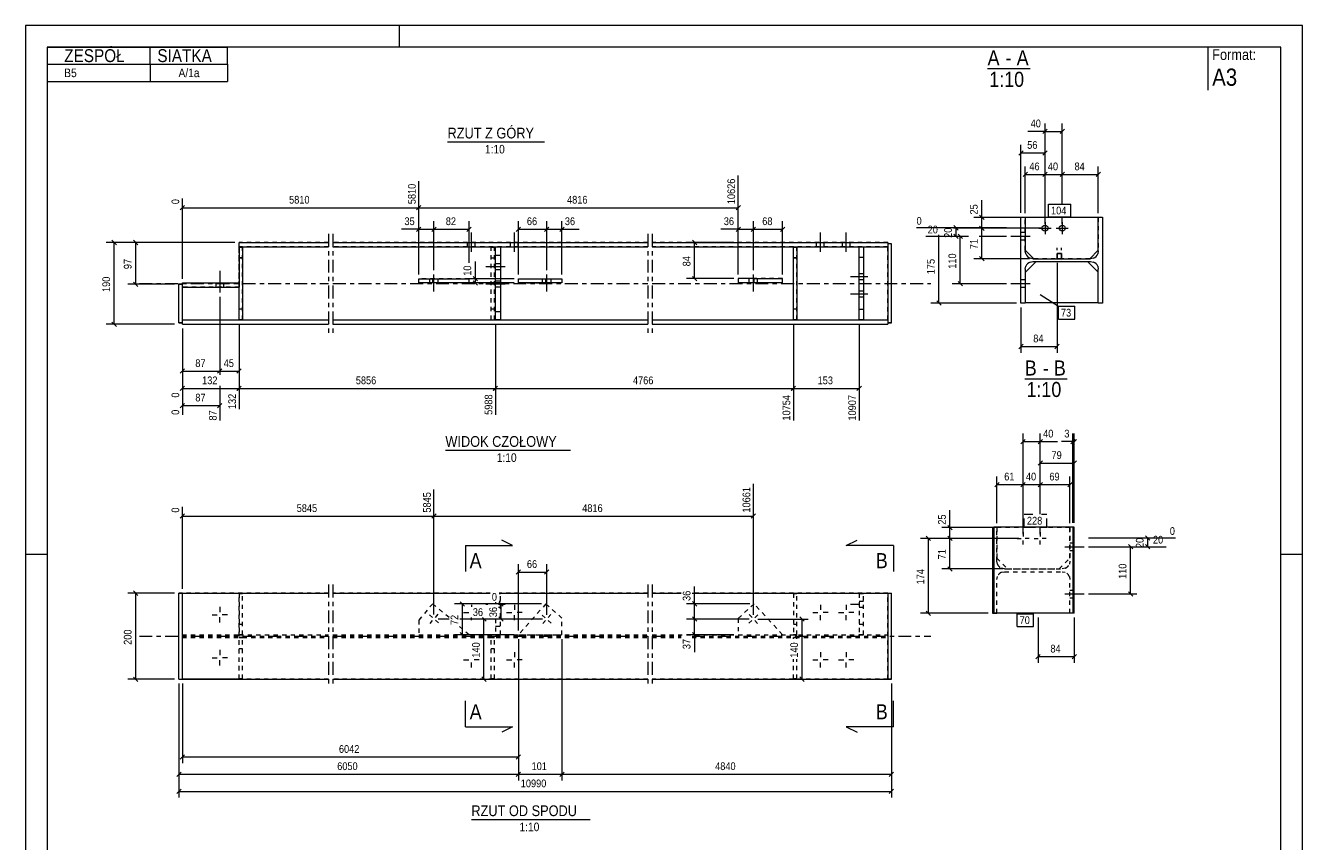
# Model space of a CAD drawing. Header units: millimetres. Extents: x 0 to 297, y 0 to 420.
# Tile 2 of 2: x 0 to 297, y 230 to 420. Entities that reach past the tile are written whole.
import ezdxf

# ---------------------------------------------------------------- set-up
doc = ezdxf.new("R2010")
doc.units = ezdxf.units.MM
for name, pattern in [('XKITLINE00', [0]), ('XKITLINE01', [4, 1, -1, 1, -1]), ('XKITLINE02', [4, 2, -2]), ('XKITLINE03', [6, 3, -1, 1, -1])]:
    doc.linetypes.add(name, pattern=pattern)
for name, color, linetype, lineweight in [('Arkusz rysunku', 3, 'Continuous', 0), ('Element', 2, 'Continuous', 0), ('Inny typ obiektu', 7, 'Continuous', 0), ('Przekrój', 7, 'Continuous', 0), ('Wymiar', 4, 'Continuous', 0), ('Znak elementu', 2, 'Continuous', 0), ('Śruba', 3, 'Continuous', 0)]:
    doc.layers.add(name, color=color, linetype=linetype, lineweight=lineweight)
doc.styles.add('ARIAL', font='ARIAL.TTF')

msp = doc.modelspace()

# ---------------------------------------------------------------- linework, layer by layer
at = {"layer": 'Arkusz rysunku', "linetype": 'XKITLINE00', "lineweight": 0}
for p, q in [((297, 420), (0, 420)), ((0, 420), (0, 0)), ((87, 415), (87, 420)), ((297, 0), (297, 420)), ((292, 415), (5, 415)), ((5, 415), (5, 5)), ((292, 5), (292, 415)), ((5, 297), (0, 297)), ((297, 297), (292, 297))]:
    msp.add_line(p, q, dxfattribs=at)
at = {"layer": 'Element', "linetype": 'XKITLINE00', "lineweight": 0}
for p, q in [((231.52, 355.46), (231.52, 375.46)), ((231.52, 375.46), (232.52, 375.46)), ((231.52, 355.46), (231.52, 375.46)), ((231.52, 375.46), (232.52, 375.46)), ((232.52, 375.46), (232.52, 367.59)), ((232.52, 375.46), (232.52, 367.59)), ((249.52, 375.39), (232.52, 375.39)), ((249.52, 367.59), (249.52, 375.46)), ((249.52, 375.46), (250.52, 375.46)), ((249.52, 367.59), (249.52, 375.46)), ((249.52, 375.46), (250.52, 375.46)), ((250.52, 375.46), (250.52, 355.46)), ((250.52, 375.46), (250.52, 355.46)), ((49.67, 368.55), (49.67, 369.55)), ((49.67, 369.55), (70.47, 369.55)), ((49.67, 368.55), (49.67, 368.55)), ((49.67, 368.55), (49.67, 368.5)), ((49.67, 368.55), (70.47, 368.55)), ((49.67, 368.5), (49.67, 360.14)), ((49.67, 368.5), (50.47, 368.5)), ((50.47, 368.5), (50.47, 351.6)), ((71.47, 369.55), (144.76, 369.55)), ((71.47, 368.55), (144.76, 368.55)), ((109.3, 351.55), (109.3, 368.55)), ((110.5, 368.55), (110.5, 351.55)), ((145.76, 369.55), (200.59, 369.55)), ((145.76, 368.55), (200.59, 368.55)), ((178.59, 351.6), (178.59, 368.5)), ((178.59, 368.5), (179.39, 368.5)), ((179.39, 368.5), (179.39, 351.6)), ((193.89, 351.55), (193.89, 368.55)), ((194.89, 368.55), (194.89, 351.55)), ((200.59, 369.55), (200.59, 368.55)), ((201.39, 369.25), (200.59, 369.25)), ((200.59, 369.25), (200.59, 350.85)), ((201.39, 350.85), (201.39, 369.25)), ((234.52, 365.79), (232.52, 367.79)), ((232.65, 366.9), (232.52, 367.59)), ((232.65, 366.9), (232.52, 367.59)), ((234.32, 365.79), (233.63, 365.92)), ((234.32, 365.79), (233.63, 365.92)), ((234.32, 365.79), (247.72, 365.79)), ((234.32, 365.79), (247.72, 365.79)), ((239.92, 365.79), (239.92, 367.01)), ((239.92, 367.01), (240.92, 367.01)), ((240.92, 367.01), (239.92, 367.01)), ((239.92, 367.01), (239.92, 365.79)), ((240.92, 365.79), (239.92, 365.79)), ((239.92, 365.79), (240.92, 365.79)), ((240.92, 367.01), (240.92, 365.79)), ((240.92, 365.79), (240.92, 367.01)), ((249.52, 367.79), (247.52, 365.79)), ((248.41, 365.93), (247.72, 365.79)), ((248.41, 365.93), (247.72, 365.79)), ((249.52, 367.59), (249.38, 366.9)), ((249.52, 367.59), (249.38, 366.9)), ((232.52, 363.34), (232.65, 364.03)), ((232.52, 363.34), (232.65, 364.03)), ((232.52, 363.34), (232.52, 355.46)), ((232.52, 363.34), (232.52, 355.46)), ((232.57, 362.64), (235.07, 365.14)), ((232.57, 355.54), (232.57, 362.64)), ((233.63, 365), (234.32, 365.14)), ((233.63, 365), (234.32, 365.14)), ((234.32, 365.14), (247.72, 365.14)), ((234.32, 365.14), (247.72, 365.14)), ((249.47, 362.64), (246.97, 365.14)), ((247.72, 365.14), (248.41, 365)), ((247.72, 365.14), (248.41, 365)), ((249.38, 364.03), (249.52, 363.34)), ((249.38, 364.03), (249.52, 363.34)), ((249.47, 355.54), (249.47, 362.64)), ((249.52, 355.46), (249.52, 363.34)), ((249.52, 355.46), (249.52, 363.34)), ((35.67, 350.85), (35.67, 359.85)), ((36.47, 359.85), (35.67, 359.85)), ((36.47, 360.14), (49.67, 360.14)), ((36.47, 359.14), (36.47, 360.14)), ((36.47, 350.85), (36.47, 359.85)), ((49.67, 360.14), (49.67, 359.14)), ((91.47, 360.14), (91.47, 361.14)), ((91.47, 361.14), (94.72, 361.14)), ((94.72, 360.14), (91.47, 360.14)), ((94.72, 360.14), (94.72, 361.14)), ((94.72, 361.14), (103.17, 361.14)), ((103.17, 360.14), (94.72, 360.14)), ((103.17, 360.14), (103.17, 361.14)), ((114.65, 360.14), (114.65, 361.14)), ((114.65, 361.14), (124.76, 361.14)), ((124.76, 360.14), (114.65, 360.14)), ((121.02, 360.14), (121.02, 361.14)), ((124.76, 361.14), (124.76, 360.14)), ((165.76, 361.15), (165.76, 360.15)), ((169.44, 361.15), (165.76, 361.15)), ((169.44, 360.15), (165.76, 360.15)), ((165.76, 360.15), (165.76, 360.15)), ((169.44, 360.15), (169.44, 361.15)), ((169.44, 361.15), (176.07, 361.15)), ((176.07, 360.15), (169.44, 360.15)), ((176.07, 360.15), (176.07, 361.15)), ((36.47, 359.14), (49.67, 359.14)), ((49.67, 351.6), (49.67, 359.14)), ((232.52, 355.46), (231.52, 355.46)), ((232.52, 355.46), (231.52, 355.46)), ((249.47, 355.54), (232.57, 355.54)), ((250.52, 355.46), (249.52, 355.46)), ((250.52, 355.46), (249.52, 355.46)), ((35.67, 350.85), (36.47, 350.85)), ((36.47, 350.85), (35.67, 350.85)), ((35.67, 350.85), (35.67, 350.85)), ((35.67, 350.85), (35.67, 350.85)), ((36.47, 350.55), (36.47, 351.55)), ((36.47, 351.55), (70.47, 351.55)), ((36.47, 350.55), (36.47, 350.55)), ((36.47, 350.55), (36.47, 350.55)), ((36.47, 350.55), (70.47, 350.55)), ((36.47, 350.55), (70.47, 350.55)), ((49.67, 351.6), (50.47, 351.6)), ((50.47, 351.6), (49.67, 351.6)), ((71.47, 351.55), (144.76, 351.55)), ((71.47, 350.55), (144.76, 350.55)), ((71.47, 350.55), (144.76, 350.55)), ((145.76, 351.55), (200.59, 351.55)), ((145.76, 350.55), (200.59, 350.55)), ((145.76, 350.55), (200.59, 350.55)), ((178.59, 351.6), (179.39, 351.6)), ((179.39, 351.6), (178.59, 351.6)), ((200.59, 351.55), (200.59, 350.55)), ((201.39, 350.85), (200.59, 350.85)), ((200.59, 350.85), (201.39, 350.85)), ((201.39, 350.85), (201.39, 350.85)), ((224.92, 303.34), (224.91, 283.34)), ((224.92, 303.34), (225.22, 303.34)), ((225.22, 303.34), (225.21, 283.34)), ((243.62, 303.34), (225.22, 303.34)), ((243.62, 303.34), (243.61, 283.34)), ((243.92, 303.34), (243.62, 303.34)), ((243.91, 283.34), (243.92, 303.34)), ((36.47, 288.02), (35.67, 288.02)), ((35.67, 268.02), (35.67, 288.02)), ((36.47, 268.02), (36.47, 288.02)), ((36.47, 288.02), (70.47, 288.02)), ((71.47, 288.02), (108.1, 288.02)), ((110.16, 288.02), (144.76, 288.02)), ((145.76, 288.02), (152.5, 288.02)), ((155.02, 288.02), (200.59, 288.02)), ((200.59, 288.02), (200.59, 288.02)), ((200.59, 288.02), (200.59, 268.02)), ((200.59, 288.02), (201.39, 288.02)), ((201.39, 268.02), (201.39, 288.02)), ((224.91, 283.34), (225.21, 283.34)), ((243.61, 283.34), (225.21, 283.34)), ((243.91, 283.34), (243.61, 283.34)), ((35.67, 268.02), (36.47, 268.02)), ((35.67, 268.02), (36.47, 268.02)), ((36.47, 268.02), (36.47, 268.02)), ((36.47, 268.02), (70.47, 268.02)), ((49.67, 268.02), (36.47, 268.02)), ((36.47, 268.02), (36.47, 268.02)), ((36.47, 268.02), (36.47, 268.02)), ((49.67, 268.02), (70.47, 268.02)), ((49.67, 268.02), (49.67, 268.02)), ((49.67, 268.02), (49.67, 268.02)), ((71.47, 268.02), (144.76, 268.02)), ((71.47, 268.02), (144.76, 268.02)), ((145.76, 268.02), (200.59, 268.02)), ((145.76, 268.02), (200.59, 268.02)), ((200.59, 268.02), (200.59, 268.02)), ((200.59, 268.02), (200.59, 268.02)), ((200.59, 268.02), (200.59, 268.02)), ((200.59, 268.02), (201.39, 268.02)), ((201.39, 268.02), (200.59, 268.02))]:
    msp.add_line(p, q, dxfattribs=at)
at = {"layer": 'Element', "linetype": 'XKITLINE01', "lineweight": 0}
for p, q in [((232.52, 367.79), (232.52, 375.39)), ((249.52, 375.39), (249.52, 367.79)), ((70.47, 369.55), (49.67, 369.55)), ((49.67, 369.55), (49.67, 369.55)), ((70.47, 368.55), (49.67, 368.55)), ((49.67, 368.55), (49.67, 368.55)), ((70.47, 368.55), (49.67, 368.55)), ((49.67, 368.55), (49.67, 368.55)), ((49.67, 368.55), (49.67, 368.55)), ((49.67, 359.14), (49.67, 368.55)), ((49.67, 368.5), (50.47, 368.5)), ((49.67, 351.6), (49.67, 368.5)), ((49.67, 368.5), (50.47, 368.5)), ((50.47, 368.5), (49.67, 368.5)), ((50.47, 351.6), (50.47, 368.5)), ((144.76, 369.55), (71.47, 369.55)), ((144.76, 368.55), (71.47, 368.55)), ((144.76, 368.55), (71.47, 368.55)), ((108.3, 351.6), (108.3, 368.5)), ((108.3, 368.5), (109.1, 368.5)), ((109.1, 368.5), (108.3, 368.5)), ((109.1, 351.6), (109.1, 368.5)), ((109.3, 368.55), (110.5, 368.55)), ((109.3, 368.55), (110.5, 368.55)), ((200.59, 369.55), (145.76, 369.55)), ((200.59, 368.55), (145.76, 368.55)), ((200.59, 368.55), (145.76, 368.55)), ((178.59, 368.5), (179.39, 368.5)), ((178.59, 351.6), (178.59, 368.5)), ((178.59, 368.5), (179.39, 368.5)), ((179.39, 368.5), (178.59, 368.5)), ((179.39, 351.6), (179.39, 368.5)), ((193.89, 368.55), (194.89, 368.55)), ((193.89, 368.55), (194.89, 368.55)), ((201.39, 369.25), (200.59, 369.25)), ((200.59, 351.55), (200.59, 368.55)), ((200.59, 368.55), (200.59, 368.55)), ((200.59, 368.55), (200.59, 368.55)), ((200.59, 368.55), (200.59, 368.55)), ((239.92, 365.79), (239.92, 368.29)), ((240.92, 365.79), (240.92, 368.29)), ((50.47, 366), (49.67, 366)), ((49.67, 366), (50.47, 366)), ((108.3, 366), (109.1, 366)), ((110.5, 366.55), (109.3, 366.55)), ((179.39, 366), (178.59, 366)), ((178.59, 366), (179.39, 366)), ((194.89, 366.05), (193.89, 366.05)), ((247.52, 365.79), (234.52, 365.79)), ((239.92, 365.79), (240.92, 365.79)), ((235.07, 365.14), (246.97, 365.14)), ((35.67, 359.85), (36.47, 359.85)), ((36.47, 360.14), (49.67, 360.14)), ((49.67, 360.14), (49.67, 359.14)), ((103.17, 361.14), (91.47, 361.14)), ((91.47, 360.14), (103.17, 360.14)), ((114.65, 360.14), (121.02, 360.14)), ((165.76, 361.15), (165.76, 361.15)), ((176.07, 361.15), (165.76, 361.15)), ((165.76, 360.15), (176.07, 360.15)), ((36.47, 359.14), (49.67, 359.14)), ((36.47, 351.55), (36.47, 359.14)), ((36.47, 359.14), (49.67, 359.14)), ((49.67, 359.14), (36.47, 359.14)), ((36.47, 359.14), (36.47, 359.14)), ((49.67, 359.14), (49.67, 359.14)), ((49.67, 354.1), (50.47, 354.1)), ((49.67, 354.1), (50.47, 354.1)), ((108.3, 354.1), (109.1, 354.1)), ((109.3, 353.55), (110.5, 353.55)), ((178.59, 354.1), (179.39, 354.1)), ((178.59, 354.1), (179.39, 354.1)), ((193.89, 354.05), (194.89, 354.05)), ((36.47, 351.55), (70.47, 351.55)), ((36.47, 351.55), (70.47, 351.55)), ((36.47, 350.85), (36.47, 350.85)), ((36.47, 350.85), (36.47, 350.85)), ((49.67, 351.6), (49.67, 351.6)), ((49.67, 351.6), (49.67, 351.6)), ((49.67, 351.6), (50.47, 351.6)), ((49.67, 351.6), (50.47, 351.6)), ((50.47, 351.6), (50.47, 351.6)), ((50.47, 351.6), (50.47, 351.6)), ((71.47, 351.55), (144.76, 351.55)), ((71.47, 351.55), (144.76, 351.55)), ((108.3, 351.6), (108.3, 351.6)), ((108.3, 351.6), (109.1, 351.6)), ((108.3, 351.6), (109.1, 351.6)), ((109.1, 351.6), (109.1, 351.6)), ((109.3, 351.55), (109.3, 351.55)), ((109.3, 351.55), (110.5, 351.55)), ((110.5, 351.55), (109.3, 351.55)), ((110.5, 351.55), (110.5, 351.55)), ((145.76, 351.55), (200.59, 351.55)), ((145.76, 351.55), (200.59, 351.55)), ((178.59, 351.6), (178.59, 351.6)), ((178.59, 351.6), (178.59, 351.6)), ((178.59, 351.6), (179.39, 351.6)), ((178.59, 351.6), (179.39, 351.6)), ((179.39, 351.6), (179.39, 351.6)), ((179.39, 351.6), (179.39, 351.6)), ((193.89, 351.55), (193.89, 351.55)), ((193.89, 351.55), (194.89, 351.55)), ((194.89, 351.55), (193.89, 351.55)), ((194.89, 351.55), (194.89, 351.55)), ((200.59, 351.55), (200.59, 352.66)), ((200.59, 351.55), (200.59, 351.55)), ((200.59, 351.55), (200.59, 351.55)), ((200.59, 350.85), (200.59, 350.85)), ((200.59, 350.85), (200.59, 350.85)), ((225.22, 303.34), (225.92, 303.34)), ((225.91, 295.47), (225.92, 303.34)), ((225.92, 303.27), (225.91, 296.17)), ((242.92, 303.27), (225.92, 303.27)), ((242.92, 303.34), (242.91, 295.47)), ((242.91, 296.17), (242.92, 303.27)), ((243.62, 303.34), (242.92, 303.34)), ((225.91, 296.17), (228.41, 293.67)), ((226.05, 294.78), (225.91, 295.47)), ((240.41, 293.67), (242.91, 296.17)), ((242.91, 295.47), (242.78, 294.78)), ((225.91, 291.22), (226.05, 291.91)), ((225.91, 283.34), (225.91, 291.22)), ((227.71, 293.67), (227.02, 293.8)), ((227.02, 292.88), (227.71, 293.02)), ((227.71, 293.67), (241.11, 293.67)), ((227.71, 293.02), (241.11, 293.02)), ((228.41, 293.67), (240.41, 293.67)), ((241.8, 293.8), (241.11, 293.67)), ((241.11, 293.02), (241.8, 292.88)), ((242.78, 291.9), (242.91, 291.22)), ((242.91, 283.34), (242.91, 291.22)), ((35.67, 288.02), (36.47, 288.02)), ((70.47, 288.02), (36.47, 288.02)), ((36.47, 268.02), (36.47, 288.02)), ((36.47, 288.02), (49.67, 288.02)), ((36.47, 288.02), (49.67, 288.02)), ((36.47, 268.02), (36.47, 288.02)), ((49.67, 268.02), (49.67, 288.02)), ((49.67, 288.02), (70.47, 288.02)), ((49.67, 288.02), (70.47, 288.02)), ((49.67, 268.02), (49.67, 288.02)), ((49.67, 287.94), (49.67, 278.34)), ((50.47, 287.94), (49.67, 287.94)), ((49.67, 287.94), (50.47, 287.94)), ((50.47, 278.34), (50.47, 287.94)), ((71.47, 288.02), (108.1, 288.02)), ((71.47, 288.02), (108.1, 288.02)), ((108.1, 288.02), (71.47, 288.02)), ((94.72, 285.57), (91.47, 281.77)), ((98.5, 282.34), (94.72, 285.57)), ((109.3, 285.89), (109.3, 285.46)), ((110.16, 288.02), (144.76, 288.02)), ((110.16, 288.02), (144.76, 288.02)), ((144.76, 288.02), (110.16, 288.02)), ((110.5, 287.94), (110.16, 287.94)), ((110.16, 287.94), (110.5, 287.94)), ((110.5, 278.34), (110.5, 287.94)), ((121.02, 285.53), (114.65, 278.34)), ((124.76, 282.21), (121.02, 285.53)), ((145.76, 288.02), (152.5, 288.02)), ((145.76, 288.02), (152.5, 288.02)), ((152.5, 288.02), (145.76, 288.02)), ((155.02, 288.02), (200.59, 288.02)), ((155.02, 288.02), (200.59, 288.02)), ((200.59, 288.02), (155.02, 288.02)), ((169.44, 285.54), (165.76, 282.15)), ((176.07, 278.34), (169.44, 285.54)), ((178.59, 287.94), (178.59, 278.34)), ((179.39, 287.94), (178.59, 287.94)), ((178.59, 287.94), (179.39, 287.94)), ((179.39, 278.34), (179.39, 287.94)), ((193.89, 287.94), (193.89, 278.34)), ((194.89, 287.94), (193.89, 287.94)), ((193.89, 287.94), (194.89, 287.94)), ((194.89, 278.34), (194.89, 287.94)), ((200.59, 288.02), (201.39, 288.02)), ((200.59, 268.02), (200.59, 288.02)), ((124.76, 278.34), (124.76, 282.21)), ((165.76, 282.15), (165.76, 278.34)), ((225.21, 283.34), (225.91, 283.34)), ((243.61, 283.34), (242.91, 283.34)), ((49.67, 280.84), (50.47, 280.84)), ((49.67, 280.84), (50.47, 280.84)), ((91.47, 281.77), (91.47, 278.34)), ((103.17, 278.34), (100.95, 280.24)), ((109.3, 282.07), (109.3, 278.34)), ((109.3, 280.34), (110.5, 280.34)), ((109.3, 280.34), (110.5, 280.34)), ((178.59, 280.84), (179.39, 280.84)), ((178.59, 280.84), (179.39, 280.84)), ((193.89, 280.84), (194.89, 280.84)), ((193.89, 280.84), (194.89, 280.84)), ((36.47, 278.34), (49.67, 278.34)), ((36.47, 277.69), (36.47, 277.69)), ((36.47, 277.69), (49.67, 277.69)), ((36.47, 277.69), (70.47, 277.69)), ((49.67, 278.34), (70.47, 278.34)), ((49.67, 278.34), (50.47, 278.34)), ((50.47, 278.34), (49.67, 278.34)), ((49.67, 268.09), (49.67, 277.69)), ((50.47, 277.69), (49.67, 277.69)), ((49.67, 277.69), (50.47, 277.69)), ((50.47, 268.09), (50.47, 277.69)), ((71.47, 278.34), (144.76, 278.34)), ((71.47, 277.69), (144.76, 277.69)), ((91.47, 278.34), (103.17, 278.34)), ((91.47, 278.34), (103.17, 278.34)), ((108.3, 268.09), (108.3, 277.69)), ((109.1, 277.69), (108.3, 277.69)), ((108.3, 277.69), (109.1, 277.69)), ((109.1, 268.09), (109.1, 277.69)), ((109.3, 278.34), (110.5, 278.34)), ((110.5, 278.34), (109.3, 278.34)), ((114.65, 278.34), (124.76, 278.34)), ((145.76, 278.34), (200.59, 278.34)), ((145.76, 277.69), (152.5, 277.69)), ((155.02, 277.69), (200.59, 277.69)), ((165.76, 278.34), (176.07, 278.34)), ((165.76, 278.34), (176.07, 278.34)), ((178.59, 278.34), (179.39, 278.34)), ((179.39, 278.34), (178.59, 278.34)), ((178.59, 277.38), (178.59, 277.69)), ((179.39, 277.69), (178.59, 277.69)), ((178.59, 277.69), (179.39, 277.69)), ((179.39, 277.38), (179.39, 277.69)), ((193.89, 278.34), (194.89, 278.34)), ((194.89, 278.34), (193.89, 278.34)), ((200.59, 277.69), (200.59, 277.69)), ((49.67, 275.19), (50.47, 275.19)), ((49.67, 275.19), (50.47, 275.19)), ((108.3, 275.19), (109.1, 275.19)), ((108.3, 275.19), (109.1, 275.19)), ((178.59, 268.09), (178.59, 272.65)), ((179.39, 268.09), (179.39, 272.65)), ((35.67, 268.02), (35.67, 268.02)), ((35.67, 268.02), (35.67, 268.02)), ((70.47, 268.02), (36.47, 268.02)), ((36.47, 268.02), (49.67, 268.02)), ((49.67, 268.09), (50.47, 268.09)), ((50.47, 268.09), (49.67, 268.09)), ((70.47, 268.02), (49.67, 268.02)), ((49.67, 268.02), (49.67, 268.02)), ((144.76, 268.02), (71.47, 268.02)), ((144.76, 268.02), (71.47, 268.02)), ((108.3, 268.09), (109.1, 268.09)), ((109.1, 268.09), (108.3, 268.09)), ((200.59, 268.02), (145.76, 268.02)), ((200.59, 268.02), (145.76, 268.02)), ((178.59, 268.09), (179.39, 268.09)), ((179.39, 268.09), (178.59, 268.09)), ((200.59, 268.02), (200.59, 268.02)), ((200.59, 268.02), (200.59, 268.02))]:
    msp.add_line(p, q, dxfattribs=at)
at = {"layer": 'Element', "linetype": 'XKITLINE03', "lineweight": 0}
for p, q in [((70.47, 371.55), (70.47, 348.55)), ((71.47, 371.55), (71.47, 348.55)), ((144.76, 371.55), (144.76, 348.55)), ((145.76, 371.55), (145.76, 348.55)), ((241.02, 365.46), (241.02, 365.46)), ((26.47, 360.05), (70.47, 360.05)), ((71.47, 360.05), (144.76, 360.05)), ((145.76, 360.05), (210.59, 360.05)), ((234.41, 293.34), (234.41, 293.34)), ((70.47, 290.02), (70.47, 266.02)), ((71.47, 290.02), (71.47, 266.02)), ((144.76, 290.02), (144.76, 266.02)), ((145.76, 290.02), (145.76, 266.02)), ((26.47, 278.02), (70.47, 278.02)), ((71.47, 278.02), (144.76, 278.02)), ((145.76, 278.02), (152.5, 278.02)), ((155.02, 278.02), (210.59, 278.02))]:
    msp.add_line(p, q, dxfattribs=at)
at = {"layer": 'Element', "linetype": 'XKITLINE00', "lineweight": 0}
for centre, start, end in [((234.32, 367.59), 202.5093, 247.5093), ((234.32, 367.59), 202.5093, 247.5093), ((247.72, 367.59), 292.5093, 337.5093), ((247.72, 367.59), 292.5093, 337.5093), ((234.32, 363.34), 112.5093, 157.5093), ((234.32, 363.34), 112.5093, 157.5093), ((247.72, 363.34), 22.5093, 67.5093), ((247.72, 363.34), 22.5093, 67.5093)]:
    msp.add_arc(centre, 1.8, start, end, dxfattribs=at)
at = {"layer": 'Element', "linetype": 'XKITLINE01', "lineweight": 0}
for centre, start, end in [((227.71, 295.47), 202.4907, 247.4907), ((241.11, 295.47), 292.4907, 337.4907), ((227.71, 291.22), 112.4907, 157.4907), ((241.11, 291.22), 22.4907, 67.4907)]:
    msp.add_arc(centre, 1.8, start, end, dxfattribs=at)
at = {"layer": 'Inny typ obiektu', "linetype": 'XKITLINE00', "lineweight": 0}
for p, q in [((5, 415), (47, 415)), ((5, 415), (5, 411)), ((29, 411), (29, 415)), ((47, 411), (47, 415)), ((275, 415), (275, 405)), ((5, 411), (47, 411)), ((5, 411), (5, 407)), ((29, 411), (29, 407)), ((47, 411), (47, 407)), ((223.76, 410), (233.64, 410)), ((5, 407), (47, 407)), ((98.15, 393), (120.74, 393)), ((232.42, 337.88), (242.31, 337.88)), ((97.65, 321.29), (126.73, 321.29)), ((103.69, 235.43), (131.29, 235.43))]:
    msp.add_line(p, q, dxfattribs=at)
at = {"layer": 'Przekrój', "linetype": 'XKITLINE00', "lineweight": 0}
for p, q in [((113.3, 299.08), (110.8, 300.33)), ((190.89, 299.08), (193.39, 300.33)), ((102.3, 299.08), (102.3, 293.08)), ((102.3, 299.08), (108.3, 299.08)), ((108.3, 299.08), (113.3, 299.08)), ((195.89, 299.08), (190.89, 299.08)), ((201.89, 299.08), (195.89, 299.08)), ((201.89, 299.08), (201.89, 293.08)), ((102.3, 256.95), (102.3, 262.95)), ((201.89, 256.95), (201.89, 262.95)), ((102.3, 256.95), (108.3, 256.95)), ((108.3, 256.95), (113.3, 256.95)), ((113.3, 256.95), (110.8, 255.7)), ((190.89, 256.95), (193.39, 255.7)), ((195.89, 256.95), (190.89, 256.95)), ((201.89, 256.95), (195.89, 256.95))]:
    msp.add_line(p, q, dxfattribs=at)
at = {"layer": 'Wymiar', "linetype": 'XKITLINE00', "lineweight": 0}
for p, q in [((237.12, 395.38), (233.1, 395.38)), ((237.12, 395.38), (233.1, 395.38)), ((237.63, 395.89), (236.61, 394.87)), ((237.12, 373.89), (237.12, 397.24)), ((237.12, 395.38), (241.12, 395.38)), ((241.63, 395.89), (240.61, 394.87)), ((241.12, 378.49), (241.12, 397.24)), ((231.52, 376.46), (231.51, 392.24)), ((237.12, 373.89), (237.12, 392.24)), ((232.02, 390.89), (231, 389.87)), ((231.51, 390.38), (237.12, 390.38)), ((237.63, 390.89), (236.61, 389.87)), ((232.52, 376.39), (232.51, 387.25)), ((237.12, 373.89), (237.12, 387.25)), ((237.12, 373.89), (237.12, 387.25)), ((241.12, 378.49), (241.12, 387.25)), ((241.12, 378.49), (241.12, 387.25)), ((249.52, 376.39), (249.51, 387.25)), ((91.47, 362.14), (91.47, 383.8)), ((91.47, 362.14), (91.47, 383.8)), ((165.76, 362.15), (165.76, 385.14)), ((233.02, 385.9), (232, 384.88)), ((232.51, 385.39), (237.12, 385.39)), ((237.63, 385.9), (236.61, 384.88)), ((237.63, 385.9), (236.61, 384.88)), ((237.12, 385.39), (241.12, 385.39)), ((241.63, 385.9), (240.61, 384.88)), ((241.63, 385.9), (240.61, 384.88)), ((241.12, 385.39), (249.51, 385.39)), ((250.02, 385.9), (249, 384.88)), ((36.98, 378.15), (35.96, 377.14)), ((36.47, 361.14), (36.47, 379.8)), ((36.47, 377.64), (91.47, 377.64)), ((91.98, 378.15), (90.96, 377.14)), ((91.98, 378.15), (90.96, 377.14)), ((91.47, 377.64), (165.76, 377.64)), ((166.27, 378.15), (165.25, 377.14)), ((222.42, 375.38), (222.42, 379.41)), ((222.42, 375.38), (222.42, 379.41)), ((91.47, 362.14), (91.47, 374.5)), ((95, 363.14), (95, 374.5)), ((95, 363.14), (95, 374.5)), ((103.17, 364.85), (103.17, 374.5)), ((114.65, 362.14), (114.65, 374.5)), ((121.23, 363.14), (121.23, 374.5)), ((121.23, 363.14), (121.23, 374.5)), ((124.76, 362.14), (124.76, 374.5)), ((165.76, 362.15), (165.76, 374.5)), ((169.29, 363.15), (169.29, 374.5)), ((169.29, 363.15), (169.29, 374.5)), ((176.07, 362.15), (176.07, 374.5)), ((231.52, 375.39), (220.56, 375.38)), ((221.91, 375.89), (222.93, 374.88)), ((222.42, 372.89), (222.42, 375.38)), ((241.12, 373.89), (241.12, 375.49)), ((241.12, 373.89), (241.12, 375.49)), ((241.12, 373.89), (241.12, 375.49)), ((91.47, 372.64), (87.45, 372.64)), ((91.47, 372.64), (87.45, 372.64)), ((91.98, 373.15), (90.96, 372.14)), ((91.47, 372.64), (95, 372.64)), ((95.51, 373.15), (94.49, 372.14)), ((95.51, 373.15), (94.49, 372.14)), ((95, 372.64), (103.17, 372.64)), ((103.68, 373.15), (102.66, 372.14)), ((115.16, 373.15), (114.14, 372.14)), ((114.65, 372.64), (121.23, 372.64)), ((121.74, 373.15), (120.72, 372.14)), ((121.74, 373.15), (120.72, 372.14)), ((121.23, 372.64), (124.76, 372.64)), ((125.27, 373.15), (124.25, 372.14)), ((124.76, 372.64), (128.78, 372.64)), ((124.76, 372.64), (128.78, 372.64)), ((165.76, 372.64), (161.74, 372.64)), ((165.76, 372.64), (161.74, 372.64)), ((166.27, 373.15), (165.25, 372.14)), ((165.76, 372.64), (169.29, 372.64)), ((169.8, 373.15), (168.78, 372.14)), ((169.8, 373.15), (168.78, 372.14)), ((169.29, 372.64), (176.07, 372.64)), ((176.58, 373.15), (175.56, 372.14)), ((228.17, 372.97), (207.25, 372.97)), ((212.42, 355.46), (212.42, 371.32)), ((213.3, 372.88), (213.26, 372.88)), ((236.12, 372.89), (215.82, 372.88)), ((215.91, 373.48), (216.93, 372.46)), ((215.91, 371.47), (216.93, 370.45)), ((216.42, 370.96), (216.42, 372.97)), ((216.91, 371.46), (217.93, 370.45)), ((236.12, 372.89), (220.56, 372.89)), ((236.12, 372.89), (220.56, 372.89)), ((221.91, 373.39), (222.93, 372.38)), ((221.91, 373.39), (222.93, 372.38)), ((222.42, 365.78), (222.42, 372.89)), ((34.67, 369.55), (18.76, 369.55)), ((20.11, 370.06), (21.13, 369.04)), ((20.62, 350.55), (20.62, 369.55)), ((48.67, 369.55), (23.76, 369.55)), ((25.11, 370.06), (26.13, 369.04)), ((25.62, 359.85), (25.62, 369.55)), ((164.76, 369.55), (153.76, 369.55)), ((155.11, 370.06), (156.13, 369.04)), ((155.62, 361.15), (155.62, 369.55)), ((219.3, 370.96), (209.43, 370.96)), ((219.3, 370.95), (215.82, 370.95)), ((217.42, 359.95), (217.42, 370.95)), ((228.17, 370.96), (221.82, 370.96)), ((228.17, 370.96), (221.82, 370.95)), ((233.52, 365.79), (220.56, 365.78)), ((221.91, 366.29), (222.93, 365.28)), ((104.62, 361.14), (104.62, 365.16)), ((104.62, 361.14), (104.62, 365.16)), ((239.92, 364.79), (239.93, 343.94)), ((34.67, 359.85), (23.76, 359.85)), ((25.11, 360.36), (26.13, 359.34)), ((113.65, 361.14), (102.76, 361.14)), ((113.65, 360.14), (102.76, 360.14)), ((104.11, 361.65), (105.13, 360.64)), ((104.11, 360.65), (105.13, 359.64)), ((104.62, 360.14), (104.62, 361.14)), ((164.76, 361.15), (153.76, 361.15)), ((155.11, 361.65), (156.13, 360.64)), ((228.17, 359.96), (215.56, 359.95)), ((216.91, 360.46), (217.93, 359.45)), ((45.18, 356.94), (45.18, 338.76)), ((45.18, 356.94), (45.18, 338.76)), ((45.18, 356.94), (45.18, 338.76)), ((230.52, 355.46), (210.56, 355.46)), ((211.92, 355.97), (212.93, 354.95)), ((231.52, 354.46), (231.52, 343.94)), ((34.67, 350.55), (18.76, 350.55)), ((20.11, 351.06), (21.13, 350.04)), ((49.67, 350.6), (49.67, 330.82)), ((49.67, 350.6), (49.67, 330.82)), ((49.67, 350.6), (49.67, 338.2)), ((109.3, 350.55), (109.3, 329.48)), ((109.3, 350.55), (109.3, 329.48)), ((178.59, 350.6), (178.59, 328.15)), ((178.59, 350.6), (178.59, 328.15)), ((193.89, 350.55), (193.89, 328.15)), ((36.47, 349.55), (36.47, 329.49)), ((36.47, 349.55), (36.47, 333.49)), ((36.47, 349.55), (36.47, 338.2)), ((232.03, 345.89), (231.01, 344.87)), ((231.52, 345.38), (239.93, 345.38)), ((240.44, 345.89), (239.42, 344.87)), ((36.98, 340.15), (35.96, 339.14)), ((36.47, 339.64), (45.18, 339.64)), ((45.68, 340.15), (44.67, 339.14)), ((45.68, 340.15), (44.67, 339.14)), ((45.18, 339.64), (49.67, 339.64)), ((50.18, 340.15), (49.16, 339.14)), ((36.98, 336.15), (35.96, 335.14)), ((36.47, 335.64), (49.67, 335.64)), ((45.18, 336.24), (45.18, 328.15)), ((50.18, 336.15), (49.16, 335.14)), ((50.18, 336.15), (49.21, 335.18)), ((49.67, 335.64), (109.3, 335.64)), ((109.81, 336.15), (108.8, 335.14)), ((109.81, 336.15), (108.84, 335.18)), ((109.3, 335.64), (178.59, 335.64)), ((179.1, 336.15), (178.08, 335.14)), ((179.1, 336.15), (178.13, 335.18)), ((178.59, 335.64), (193.89, 335.64)), ((194.4, 336.15), (193.38, 335.14)), ((36.98, 332.15), (35.96, 331.14)), ((36.47, 331.64), (45.18, 331.64)), ((45.68, 332.15), (44.67, 331.14)), ((232.52, 323.77), (231.5, 322.75)), ((232.01, 301.77), (232.01, 325.12)), ((236.52, 323.77), (235.5, 322.75)), ((236.01, 306.37), (236.01, 325.12)), ((244.13, 323.77), (243.11, 322.75)), ((244.43, 323.77), (243.41, 322.75)), ((243.62, 304.34), (243.62, 325.12)), ((243.92, 304.34), (243.92, 325.12)), ((232.01, 323.26), (236.01, 323.26)), ((236.01, 323.26), (240.03, 323.26)), ((236.01, 323.26), (240.03, 323.26)), ((243.62, 323.26), (240.93, 323.26)), ((243.62, 323.26), (240.93, 323.26)), ((243.62, 323.26), (243.92, 323.26)), ((236.52, 318.77), (235.51, 317.75)), ((236.01, 306.37), (236.02, 320.12)), ((236.01, 318.26), (243.92, 318.26)), ((244.43, 318.77), (243.41, 317.75)), ((243.92, 304.34), (243.92, 320.12)), ((225.92, 304.27), (225.92, 315.13)), ((232.01, 301.77), (232.01, 315.13)), ((232.01, 301.77), (232.01, 315.13)), ((236.01, 306.37), (236.01, 315.13)), ((236.01, 306.37), (236.01, 315.13)), ((242.92, 304.27), (242.92, 315.13)), ((95, 283.04), (95, 312.09)), ((95, 283.04), (95, 312.09)), ((169.29, 283.01), (169.29, 313.43)), ((226.43, 313.78), (225.41, 312.76)), ((225.92, 313.27), (232.01, 313.27)), ((232.52, 313.78), (231.5, 312.76)), ((232.52, 313.78), (231.5, 312.76)), ((232.01, 313.27), (236.01, 313.27)), ((236.52, 313.78), (235.5, 312.76)), ((236.52, 313.78), (235.5, 312.76)), ((236.01, 313.27), (242.92, 313.27)), ((243.43, 313.77), (242.41, 312.76)), ((36.98, 306.44), (35.96, 305.43)), ((36.47, 289.02), (36.47, 308.09)), ((36.47, 305.93), (95, 305.93)), ((95.51, 306.44), (94.49, 305.43)), ((95.51, 306.44), (94.49, 305.43)), ((95, 305.93), (169.29, 305.93)), ((169.8, 306.44), (168.78, 305.43)), ((215.01, 303.27), (215.01, 307.29)), ((215.01, 303.27), (215.01, 307.29)), ((224.92, 303.27), (213.15, 303.27)), ((214.5, 303.78), (215.52, 302.76)), ((215.01, 300.77), (215.01, 303.27)), ((236.01, 301.77), (236.01, 303.37)), ((236.01, 301.77), (236.01, 303.37)), ((236.01, 301.77), (236.01, 303.37)), ((236.01, 301.77), (236.01, 303.37)), ((231.01, 300.77), (208.15, 300.77)), ((209.5, 301.28), (210.52, 300.26)), ((210.01, 283.35), (210.01, 300.77)), ((231.01, 300.77), (213.15, 300.77)), ((231.01, 300.77), (213.15, 300.77)), ((214.5, 301.28), (215.52, 300.26)), ((214.5, 301.28), (215.52, 300.26)), ((215.01, 293.67), (215.01, 300.77)), ((247.26, 300.85), (267.48, 300.85)), ((260.5, 301.36), (261.52, 300.34)), ((261.01, 298.83), (261.01, 300.85)), ((247.26, 298.83), (265.3, 298.83)), ((247.26, 298.83), (257.89, 298.83)), ((256.5, 299.34), (257.52, 298.32)), ((257.01, 287.83), (257.01, 298.83)), ((260.5, 299.34), (261.52, 298.32)), ((114.65, 279.34), (114.65, 294.79)), ((121.23, 283), (121.23, 294.79)), ((214.5, 294.18), (215.52, 293.16)), ((115.16, 293.44), (114.14, 292.43)), ((114.65, 292.93), (121.23, 292.93)), ((121.74, 293.44), (120.72, 292.43)), ((227.41, 293.67), (213.15, 293.67)), ((25.11, 288.53), (26.13, 287.51)), ((155.62, 285.54), (155.62, 289.56)), ((155.62, 285.54), (155.62, 289.56)), ((256.5, 288.34), (257.52, 287.32)), ((34.67, 288.02), (23.76, 288.02)), ((25.62, 268.02), (25.62, 288.02)), ((120.02, 285.53), (99.76, 285.53)), ((101.11, 286.04), (102.13, 285.02)), ((101.62, 278.34), (101.62, 285.53)), ((120.02, 285.53), (108.46, 285.53)), ((110.11, 286.04), (111.13, 285.02)), ((110.62, 282), (110.62, 285.53)), ((168.44, 285.54), (153.76, 285.54)), ((155.11, 286.05), (156.13, 285.03)), ((155.62, 282.01), (155.62, 285.54)), ((247.26, 287.83), (258.45, 287.83)), ((106.3, 282.36), (107.13, 281.53)), ((110.11, 282.51), (111.13, 281.49)), ((155.11, 282.52), (156.13, 281.5)), ((155.11, 282.52), (156.13, 281.5)), ((180.11, 282.52), (181.13, 281.5)), ((223.91, 283.34), (208.15, 283.35)), ((209.5, 283.85), (210.52, 282.84)), ((235.51, 282.34), (235.51, 271.82)), ((243.91, 282.34), (243.91, 271.82)), ((96, 282.04), (98.5, 282.04)), ((101.02, 282.04), (108.06, 282.04)), ((120.23, 282), (103.63, 282)), ((106.62, 268.02), (106.62, 282.04)), ((168.29, 282.01), (153.76, 282.01)), ((168.29, 282.01), (153.76, 282.01)), ((155.62, 278.34), (155.62, 282.01)), ((170.29, 282.01), (182.06, 282.01)), ((180.62, 268.02), (180.62, 282.01)), ((113.65, 278.34), (99.76, 278.34)), ((101.11, 278.85), (102.13, 277.83)), ((114.65, 277.34), (114.65, 244.49)), ((114.65, 277.34), (114.65, 244.49)), ((114.65, 277.34), (114.65, 248.49)), ((124.76, 277.34), (124.76, 244.49)), ((124.76, 277.34), (124.76, 244.49)), ((164.76, 278.34), (153.76, 278.34)), ((155.11, 278.85), (156.13, 277.83)), ((155.62, 278.34), (155.62, 274.32)), ((155.62, 278.34), (155.62, 274.32)), ((236.02, 273.77), (235, 272.75)), ((235.51, 273.26), (243.91, 273.26)), ((244.42, 273.77), (243.4, 272.75)), ((34.67, 268.02), (23.76, 268.02)), ((25.11, 268.52), (26.13, 267.51)), ((96, 268.02), (108.06, 268.02)), ((106.11, 268.53), (107.13, 267.51)), ((170.29, 268.02), (182.06, 268.02)), ((180.11, 268.53), (181.13, 267.51)), ((35.67, 267.02), (35.67, 240.49)), ((35.67, 267.02), (35.67, 244.49)), ((36.47, 267.02), (36.47, 248.49)), ((201.39, 267.02), (201.39, 240.49)), ((201.39, 267.02), (201.39, 244.49)), ((36.98, 250.44), (35.96, 249.43)), ((36.47, 249.93), (114.65, 249.93)), ((115.16, 250.44), (114.14, 249.43)), ((36.18, 246.44), (35.16, 245.43)), ((35.67, 245.93), (114.65, 245.93)), ((115.16, 246.44), (114.14, 245.43)), ((115.16, 246.44), (114.14, 245.43)), ((114.65, 245.93), (124.76, 245.93)), ((125.27, 246.44), (124.25, 245.43)), ((125.27, 246.44), (124.25, 245.43)), ((124.76, 245.93), (201.39, 245.93)), ((201.9, 246.44), (200.88, 245.43)), ((36.18, 242.44), (35.16, 241.43)), ((35.67, 241.93), (201.39, 241.93)), ((201.9, 242.44), (200.88, 241.43))]:
    msp.add_line(p, q, dxfattribs=at)
at = {"layer": 'Znak elementu', "linetype": 'XKITLINE00', "lineweight": 0}
for p, q in [((237.91, 378.49), (243.12, 378.49)), ((237.92, 375.49), (237.91, 378.49)), ((243.12, 375.49), (243.12, 378.49)), ((237.92, 375.49), (243.12, 375.49)), ((235.98, 357.49), (240.22, 354.74)), ((240.22, 354.74), (244.09, 354.74)), ((240.22, 351.74), (240.22, 354.74)), ((244.09, 351.74), (244.09, 354.74)), ((240.22, 351.74), (244.09, 351.74)), ((230.61, 283.24), (234.48, 283.24)), ((230.61, 280.24), (230.61, 283.24)), ((234.48, 280.24), (234.48, 283.24)), ((230.61, 280.24), (234.48, 280.24))]:
    msp.add_line(p, q, dxfattribs=at)
at = {"layer": 'Znak elementu', "linetype": 'XKITLINE02', "lineweight": 0}
for p, q in [((232.31, 306.37), (237.52, 306.37)), ((232.31, 303.37), (232.31, 306.37)), ((237.52, 303.37), (237.52, 306.37)), ((232.31, 303.37), (237.52, 303.37))]:
    msp.add_line(p, q, dxfattribs=at)
at = {"layer": 'Śruba', "linetype": 'XKITLINE00', "lineweight": 0}
for p, q in [((237.12, 374.29), (237.12, 371.49)), ((241.12, 374.29), (241.12, 371.49)), ((103.7, 367.4), (103.7, 371.9)), ((103.7, 367.4), (103.7, 371.9)), ((113.7, 367.4), (113.7, 371.9)), ((113.7, 367.4), (113.7, 371.9)), ((184.89, 367.4), (184.89, 371.9)), ((184.89, 367.4), (184.89, 371.9)), ((190.89, 367.4), (190.89, 371.9)), ((190.89, 367.4), (190.89, 371.9)), ((232.52, 371.86), (231.52, 371.86)), ((232.52, 371.86), (231.52, 371.86)), ((235.72, 372.89), (238.52, 372.89)), ((239.72, 372.89), (242.52, 372.89)), ((102.8, 368.55), (102.8, 369.55)), ((102.8, 368.55), (102.8, 369.55)), ((104.6, 368.55), (104.6, 369.55)), ((104.6, 368.55), (104.6, 369.55)), ((112.8, 368.55), (112.8, 369.55)), ((112.8, 368.55), (112.8, 369.55)), ((114.6, 368.55), (114.6, 369.55)), ((114.6, 368.55), (114.6, 369.55)), ((183.99, 368.55), (183.99, 369.55)), ((183.99, 368.55), (183.99, 369.55)), ((185.79, 368.55), (185.79, 369.55)), ((185.79, 368.55), (185.79, 369.55)), ((189.99, 368.55), (189.99, 369.55)), ((189.99, 368.55), (189.99, 369.55)), ((191.79, 368.55), (191.79, 369.55)), ((191.79, 368.55), (191.79, 369.55)), ((233.67, 370.96), (229.17, 370.96)), ((233.67, 370.96), (229.17, 370.96)), ((232.52, 370.06), (231.52, 370.06)), ((232.52, 370.06), (231.52, 370.06)), ((45.17, 362.94), (45.17, 357.94)), ((45.17, 362.94), (45.18, 357.94)), ((107.05, 363.95), (111.55, 363.95)), ((109.3, 364.65), (110.5, 364.65)), ((109.3, 363.25), (110.5, 363.25)), ((193.89, 362.35), (194.89, 362.35)), ((44.27, 360.14), (44.27, 359.14)), ((44.27, 360.14), (44.27, 359.14)), ((46.07, 360.14), (46.07, 359.14)), ((46.07, 360.14), (46.07, 359.14)), ((94.01, 360.14), (94.01, 361.14)), ((95, 358.14), (95, 362.14)), ((95.99, 360.14), (95.99, 361.14)), ((107.05, 359.95), (111.55, 359.95)), ((109.3, 360.65), (110.5, 360.65)), ((120.24, 360.14), (120.24, 361.14)), ((121.23, 358.14), (121.23, 362.14)), ((122.22, 360.14), (122.22, 361.14)), ((168.3, 360.15), (168.3, 361.15)), ((169.29, 358.15), (169.29, 362.15)), ((170.28, 360.15), (170.28, 361.15)), ((191.89, 361.65), (195.89, 361.65)), ((193.89, 360.95), (194.89, 360.95)), ((233.67, 359.96), (229.17, 359.96)), ((233.67, 359.96), (229.17, 359.96)), ((232.52, 360.86), (231.52, 360.86)), ((232.52, 360.86), (231.52, 360.86)), ((109.3, 359.25), (110.5, 359.25)), ((191.89, 357.65), (195.89, 357.65)), ((193.89, 358.35), (194.89, 358.35)), ((193.89, 356.95), (194.89, 356.95)), ((232.52, 359.06), (231.52, 359.06)), ((232.52, 359.06), (231.52, 359.06)), ((230.61, 300.77), (231.54, 300.77)), ((232.01, 302.17), (232.01, 301.23)), ((232.01, 299.37), (232.01, 300.3)), ((233.41, 300.77), (232.48, 300.77)), ((234.61, 300.77), (235.54, 300.77)), ((236.01, 302.17), (236.01, 301.23)), ((236.01, 299.37), (236.01, 300.3)), ((237.41, 300.77), (236.48, 300.77)), ((241.76, 298.83), (246.26, 298.83)), ((241.76, 298.83), (246.26, 298.83)), ((242.91, 299.73), (243.91, 299.73)), ((242.91, 299.73), (243.91, 299.73)), ((242.91, 297.93), (243.91, 297.93)), ((242.91, 297.93), (243.91, 297.93)), ((242.91, 288.73), (243.91, 288.73)), ((242.91, 288.73), (243.91, 288.73)), ((103.7, 285.31), (103.7, 284.88)), ((113.7, 285.31), (113.7, 284.11)), ((184.89, 285.31), (184.89, 284.11)), ((190.89, 285.31), (190.89, 284.11)), ((241.76, 287.83), (246.26, 287.83)), ((241.76, 287.83), (246.26, 287.83)), ((242.91, 286.93), (243.91, 286.93)), ((242.91, 286.93), (243.91, 286.93)), ((43.37, 283.02), (44.57, 283.02)), ((45.17, 284.82), (45.17, 283.62)), ((45.17, 281.22), (45.17, 282.42)), ((46.97, 283.02), (45.77, 283.02)), ((93.93, 282.95), (94.64, 282.35)), ((95.91, 283.11), (95.3, 282.4)), ((101.9, 283.51), (103.1, 283.51)), ((103.7, 281.71), (103.7, 282.36)), ((111.9, 283.51), (113.1, 283.51)), ((113.7, 281.71), (113.7, 282.91)), ((115.5, 283.51), (114.31, 283.51)), ((120.18, 282.93), (120.88, 282.31)), ((122.16, 283.04), (121.54, 282.35)), ((168.34, 283.04), (168.98, 282.35)), ((170.32, 282.96), (169.64, 282.32)), ((183.09, 283.51), (184.29, 283.51)), ((184.89, 281.71), (184.89, 282.91)), ((186.69, 283.51), (185.49, 283.51)), ((189.09, 283.51), (190.29, 283.51)), ((190.89, 281.71), (190.89, 282.91)), ((192.69, 283.51), (191.49, 283.51)), ((94.09, 280.98), (94.69, 281.69)), ((96.06, 281.13), (95.35, 281.74)), ((120.3, 280.95), (120.92, 281.65)), ((122.28, 281.07), (121.58, 281.69)), ((168.26, 281.06), (168.95, 281.69)), ((170.24, 280.98), (169.61, 281.66)), ((45.17, 274.82), (45.17, 273.62)), ((113.7, 274.31), (113.7, 273.11)), ((184.89, 274.31), (184.89, 273.11)), ((190.89, 274.31), (190.89, 273.11)), ((43.37, 273.02), (44.57, 273.02)), ((45.17, 271.22), (45.17, 272.42)), ((46.97, 273.02), (45.78, 273.02)), ((101.9, 272.51), (103.1, 272.51)), ((103.7, 270.71), (103.7, 271.91)), ((105.5, 272.51), (104.31, 272.51)), ((111.9, 272.51), (113.1, 272.51)), ((113.7, 270.71), (113.7, 271.91)), ((115.5, 272.51), (114.31, 272.51)), ((183.09, 272.51), (184.29, 272.51)), ((184.89, 270.71), (184.89, 271.91)), ((186.69, 272.51), (185.49, 272.51)), ((189.09, 272.51), (190.29, 272.51)), ((190.89, 270.71), (190.89, 271.91)), ((192.69, 272.51), (191.49, 272.51))]:
    msp.add_line(p, q, dxfattribs=at)
at = {"layer": 'Śruba', "linetype": 'XKITLINE02', "lineweight": 0}
for p, q in [((107.05, 285.44), (107.5, 285.44)), ((107.05, 285.44), (107.5, 285.44)), ((110.02, 285.44), (111.55, 285.44)), ((110.02, 285.44), (111.55, 285.44)), ((110.16, 286.14), (110.5, 286.14)), ((110.16, 286.14), (110.5, 286.14)), ((191.89, 285.44), (195.89, 285.44)), ((191.89, 285.44), (195.89, 285.44)), ((193.89, 286.14), (194.89, 286.14)), ((193.89, 286.14), (194.89, 286.14)), ((110.02, 284.74), (110.5, 284.74)), ((110.02, 284.74), (110.5, 284.74)), ((193.89, 284.74), (194.89, 284.74)), ((193.89, 284.74), (194.89, 284.74))]:
    msp.add_line(p, q, dxfattribs=at)
at = {"layer": 'Śruba', "linetype": 'XKITLINE00', "lineweight": 0}
for centre in [(237.12, 372.89), (241.12, 372.89)]:
    msp.add_circle(centre, 0.7, dxfattribs=at)

# ---------------------------------------------------------------- texts
at = {"layer": 'Inny typ obiektu', "style": 'ARIAL', "width": 0.85}
for s, height, p in [('ZESPÓŁ', 3, (9, 411.5)), ('SIATKA', 3, (30.66, 411.5)), ('A', 3.5, (223.76, 410.75)), ('A', 3.5, (230.53, 410.75)), ('Format:', 2.5, (276, 412)), ('B5', 2, (9, 408)), ('A/1a', 2, (35.59, 408)), ('-', 3.5, (227.93, 410.75)), ('A3', 4, (276, 406)), ('1:10', 3.5, (224.16, 405.75)), ('RZUT Z GÓRY', 2.5, (98.15, 393.75)), ('1:10', 2, (106.85, 390.25)), ('B', 3.5, (232.42, 338.63)), ('B', 3.5, (239.19, 338.63)), ('-', 3.5, (236.59, 338.63)), ('1:10', 3.5, (232.82, 333.63)), ('WIDOK CZOŁOWY', 2.5, (97.65, 322.04)), ('1:10', 2, (109.6, 318.54)), ('RZUT OD SPODU', 2.5, (103.69, 236.18)), ('1:10', 2, (114.89, 232.68))]:
    msp.add_text(s, height=height, dxfattribs=at).set_placement(p)
at = {"layer": 'Przekrój', "style": 'ARIAL', "width": 0.85}
for s, p in [('A', (103.3, 293.83)), ('B', (197.77, 293.83)), ('A', (103.3, 258.7)), ('B', (197.77, 258.7))]:
    msp.add_text(s, height=3.5, dxfattribs=at).set_placement(p)
at = {"layer": 'Wymiar', "style": 'ARIAL', "width": 0.85}
for s, p in [('40', (233.78, 396.34)), ('5810', (61.3, 378.6)), ('4816', (125.95, 378.6)), ('35', (88.13, 373.6)), ('82', (97.75, 373.6)), ('66', (116.61, 373.6)), ('36', (125.44, 373.6)), ('36', (162.41, 373.6)), ('68', (171.35, 373.6)), ('0', (207.25, 373.69)), ('20', (209.83, 371.68)), ('87', (39.49, 340.6)), ('45', (46.09, 340.6)), ('132', (41.07, 336.6)), ('5856', (76.82, 336.6)), ('4766', (141.28, 336.6)), ('153', (184.23, 336.6)), ('87', (39.49, 332.6)), ('40', (236.69, 324.22)), ('5845', (63.07, 306.89)), ('4816', (129.48, 306.89)), ('0', (266.15, 301.57)), ('20', (262.23, 299.55)), ('66', (116.61, 293.89)), ('0', (108.46, 286.25)), ('36', (104.03, 282.72)), ('84', (238.37, 274.22)), ('6042', (72.89, 250.89)), ('6050', (72.49, 246.89)), ('101', (117.7, 246.89)), ('4840', (160.4, 246.89)), ('10990', (115.19, 242.89))]:
    msp.add_text(s, height=1.8, dxfattribs=at).set_placement(p)
for s, rotation, p in [('56', 0.0115, (232.98, 391.34)), ('46', 0.0115, (233.48, 386.35)), ('40', 0.0115, (237.78, 386.35)), ('84', 0.0115, (243.98, 386.35)), ('10626', 90.0002, (165.04, 378.46)), ('5810', 90.0002, (90.75, 378.46)), ('0', 90.0002, (35.75, 378.46)), ('25', 90.0117, (221.46, 376.06)), ('20', 90.0002, (215.46, 370.63)), ('71', 90.0117, (221.46, 368)), ('97', 90.0002, (24.66, 363.36)), ('84', 90.0002, (154.66, 364.01)), ('175', 90.0117, (211.46, 362.17)), ('110', 90.0117, (216.46, 363.45)), ('10', 90.0002, (103.66, 361.82)), ('190', 90.0002, (19.66, 358.05)), ('84', 0.0115, (234.39, 346.34)), ('0', 90.0002, (35.75, 333.49)), ('132', 90.0002, (48.95, 330.82)), ('5988', 90.0002, (108.58, 329.48)), ('10754', 90.0002, (177.87, 328.15)), ('10907', 90.0002, (193.17, 328.15)), ('0', 90.0002, (35.75, 329.49)), ('87', 90.0002, (44.46, 328.15)), ('3', -0.0115, (241.61, 324.22)), ('79', -0.0115, (238.63, 319.22)), ('61', -0.0115, (227.63, 314.23)), ('40', -0.0115, (232.68, 314.23)), ('69', -0.0115, (238.13, 314.23)), ('10661', 90.0002, (168.57, 306.75)), ('5845', 90.0002, (94.28, 306.75)), ('0', 90.0002, (35.75, 306.75)), ('25', 89.9888, (214.05, 303.94)), ('20', 90.0002, (260.05, 298.51)), ('71', 89.9888, (214.05, 295.88)), ('110', 89.9888, (256.05, 291.33)), ('174', 89.9888, (209.05, 290.06)), ('36', 90.0002, (154.66, 286.21)), ('72', 90.0002, (100.66, 280.6)), ('36', 90.0002, (109.66, 282.43)), ('200', 90.0002, (24.66, 276.01)), ('140', 90.0002, (105.66, 273.03)), ('37', 90.0002, (154.66, 275)), ('140', 90.0002, (179.66, 273.01))]:
    msp.add_text(s, height=1.8, rotation=rotation, dxfattribs=at).set_placement(p)
at = {"layer": 'Znak elementu', "style": 'ARIAL', "width": 0.85}
for s, rotation, p in [('104', 0.0115, (238.52, 376.09)), ('228', -0.0115, (232.91, 303.97)), ('70', -0.0115, (231.21, 280.84))]:
    msp.add_text(s, height=1.8, rotation=rotation, dxfattribs=at).set_placement(p)
msp.add_text('73', height=1.8, dxfattribs=at).set_placement((240.82, 352.34))

doc.saveas('drawing.dxf')
